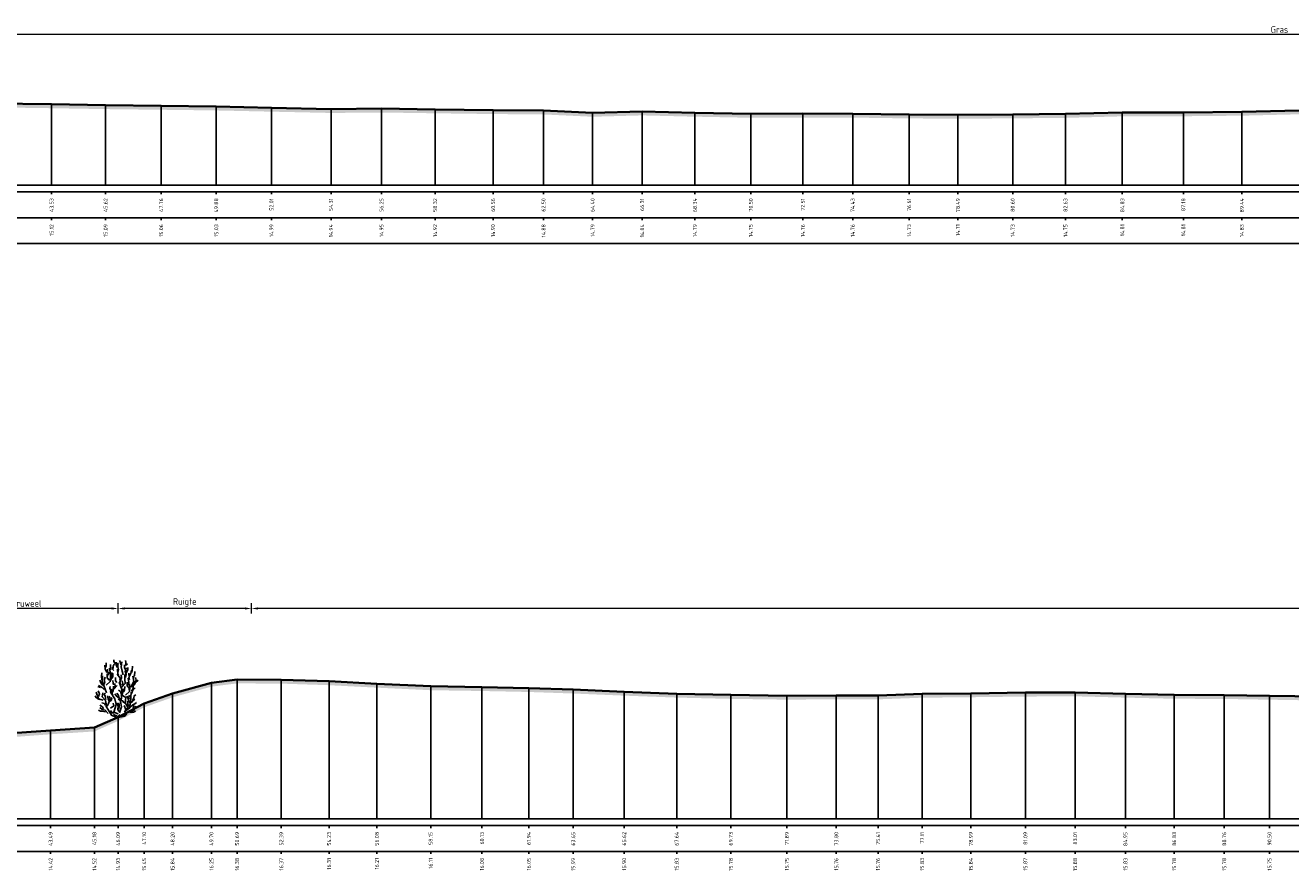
# Model space of a CAD drawing. Header units: metres. Extents: x 197883 to 206898, y 361907 to 364395.
# Tile 99 of 256: x 205826 to 205875, y 362822 to 362855. Entities that reach past the tile are written whole.
import ezdxf
from ezdxf.enums import TextEntityAlignment as Align

# ---------------------------------------------------------------- set-up
doc = ezdxf.new("R2010")
doc.units = ezdxf.units.M
doc.header["$PDMODE"] = 35
doc.header["$PDSIZE"] = 0.075
for name, color, linetype, lineweight in [('B-ME-GR-HEESTER-SD', 90, 'Continuous', 25), ('X-ME-AL-PROFIEL_HUIDIG MAAIVELD-GD', 252, 'Continuous', 0), ('X-XX-AL-DETAIL1-M', 7, 'Continuous', 18), ('X-XX-AL-DWARSPROFIEL_PROFIELLIJN MAAIVELD-GD', 8, 'Continuous', 35)]:
    doc.layers.add(name, color=color, linetype=linetype, lineweight=lineweight)
doc.layers.add('X-ME-AL-PROFIELRASTER-S', color=7, linetype='Continuous')
doc.styles.add('NLCS-ISO-ANNOTATIVE-T18', font='NLCS-ISO.ttf', dxfattribs={"height": 1.8})
doc.styles.add('NLCS-ISO-M100-T25', font='NLCS-ISO.ttf', dxfattribs={"height": 0.25})
doc.dimstyles.new('NLCS-M100-T25-PIJL_L2_H1', dxfattribs={"dimscale": 0.1, "dimtxt": 2.5, "dimasz": 2.5, "dimexe": 2, "dimexo": 2, "dimgap": 0.7, "dimtad": 1, "dimzin": 0, "dimdsep": 46, "dimtxsty": 'NLCS-ISO-M100-T25', "dimcen": 0, "dimdle": 2, "dimclrd": 256, "dimclre": 256, "dimclrt": 256, "dimadec": 1, "dimazin": 0, "dimtfac": 1, "dimtdec": 3, "dimtofl": 0, "dimtmove": 0, "dimatfit": 3, "dimfxl": 2, "dimfxlon": 1, "dimtfillclr": 256, "dimtolj": 1, "dimtzin": 0, "dimlwd": -1, "dimlwe": -1, "dimarcsym": 0})

# ---------------------------------------------------------------- blocks, each defined once
blk = doc.blocks.new('SAL-PROFIELRASTER_BALK_EIND1-D')
at = {"color": 0, "linetype": 'ByBlock', "lineweight": -2, "flags": 128}
for points in [[(0, 0), (1, 0)], [(0, -2.5), (1, -2.5)], [(0, -12.5), (1, -12.5)]]:
    blk.add_lwpolyline(points, dxfattribs=at)
blk = doc.blocks.new('SAL-PROFIELRASTER_BALK_EIND2-D')
at = {"color": 0, "linetype": 'ByBlock', "lineweight": -2}
blk.add_line((1, -12.5), (0, -12.5), dxfattribs=at)
blk = doc.blocks.new('SAL-PROFIELRASTER_BALK_DATA-D')
at = {"color": 0, "linetype": 'ByBlock', "lineweight": -2}
blk.add_lwpolyline([(0, -3.5), (0, -2.5)], dxfattribs=at)
at = {"color": 0, "linetype": 'ByBlock', "lineweight": -2, "style": 'NLCS-ISO-ANNOTATIVE-T18'}
blk.add_attdef('GETAL', text='', height=1.5, rotation=90, dxfattribs=at).set_placement((0.75, -5), align=Align.RIGHT)
blk = doc.blocks.new('SAL-PROFIELRASTER_AANHAAL-D')
at = {"color": 9, "linetype": 'ByBlock', "lineweight": -2, "flags": 128}
blk.add_lwpolyline([(0, 1), (0, 0)], dxfattribs=at)
blk = doc.blocks.new('*D29')
at = {"layer": 'Defpoints', "color": 0, "transparency": 16777216}
for p in [(205787.059, 362854.472), (205787.059, 362846.357), (205962.44, 362846.357)]:
    blk.add_point(p, dxfattribs=at)
at = {"layer": 'X-XX-AL-DETAIL1-M', "color": 253, "transparency": 16777216}
for p, q in [((205787.059, 362854.272), (205787.059, 362854.672)), ((205962.44, 362854.272), (205962.44, 362854.672)), ((205962.19, 362854.472), (205787.309, 362854.472))]:
    blk.add_line(p, q, dxfattribs=at)
for points in [[(205787.309, 362854.514), (205787.309, 362854.431), (205787.059, 362854.472)], [(205962.19, 362854.514), (205962.19, 362854.431), (205962.44, 362854.472)]]:
    blk.add_solid(points, dxfattribs=at)
at = {"layer": 'X-XX-AL-DETAIL1-M', "color": 253, "transparency": 16777216, "insert": (205874.75, 362854.667), "char_height": 0.25, "attachment_point": 5, "style": 'NLCS-ISO-M100-T25'}
blk.add_mtext('\\A1;Gras', dxfattribs=at)
blk = doc.blocks.new('*D33')
at = {"layer": 'Defpoints', "color": 0, "transparency": 16777216}
for p in [(205822.769, 362832.351), (205822.769, 362824.236), (205829.954, 362824.236)]:
    blk.add_point(p, dxfattribs=at)
at = {"layer": 'X-XX-AL-DETAIL1-M', "color": 253, "transparency": 16777216}
for p, q in [((205822.769, 362832.151), (205822.769, 362832.551)), ((205829.704, 362832.351), (205823.019, 362832.351)), ((205829.954, 362832.151), (205829.954, 362832.551))]:
    blk.add_line(p, q, dxfattribs=at)
for points in [[(205823.019, 362832.392), (205823.019, 362832.309), (205822.769, 362832.351)], [(205829.704, 362832.392), (205829.704, 362832.309), (205829.954, 362832.351)]]:
    blk.add_solid(points, dxfattribs=at)
at = {"layer": 'X-XX-AL-DETAIL1-M', "color": 253, "transparency": 16777216, "insert": (205826.361, 362832.546), "char_height": 0.25, "attachment_point": 5, "style": 'NLCS-ISO-M100-T25'}
blk.add_mtext('\\A1;Struweel', dxfattribs=at)
blk = doc.blocks.new('SGR-HEESTER_S01_E_ZIJ-D')
blk.add_line((-0.166, 0), (0.141, 0))
at = {"flags": 128}
for points in [[(-0.881, 3.429), (-1.01, 3.698), (-1.022, 3.992)], [(-0.975, 3.816), (-0.916, 3.956), (-0.916, 4.168)], [(-0.599, 3.64), (-0.599, 3.886), (-0.599, 4.039)], [(-0.387, 3.734), (-0.387, 3.91), (-0.305, 4.074)], [(-0.2, 4.074), (-0.317, 4.285), (-0.317, 4.402)], [(-0.035, 3.816), (-0.153, 3.992), (-0.153, 4.238)], [(-0.059, 4.003), (0, 4.086), (-0.047, 4.168)], [(-0.012, 3.476), (0.023, 3.663), (-0.023, 3.863), (-0.023, 3.98)], [(0.2, 4.015), (0.164, 4.261), (0.106, 4.367)], [(0.399, 3.241), (0.317, 3.534), (0.235, 3.863), (0.282, 4.25)], [(0.552, 3.487), (0.575, 3.628), (0.493, 3.781), (0.493, 4.015)], [(0.587, 4.062), (0.587, 4.226), (0.575, 4.355)], [(0.575, 3.968), (0.716, 4.097)], [(1.045, 3.44), (1.092, 3.593), (1.115, 3.91)], [(-1.256, 2.866), (-1.268, 3.112), (-1.256, 3.405)], [(-0.889, 1.874), (-1.064, 2.356), (-1.218, 2.75), (-1.196, 3.166)], [(-1.092, 2.514), (-1.033, 2.666), (-1.08, 2.854), (-1.01, 3.065)], [(-0.933, 2.465), (-0.604, 2.728), (-0.582, 3.231), (-0.56, 3.45)], [(-0.693, 2.83), (-0.845, 3.03), (-0.845, 3.323)], [(-0.822, 3.147), (-0.775, 3.358), (-0.822, 3.558), (-0.822, 3.687)], [(-0.787, 3.241), (-0.611, 3.487), (-0.658, 3.769)], [(-0.599, 2.819), (-0.47, 3.088), (-0.481, 3.241), (-0.399, 3.405)], [(-0.493, 2.983), (-0.399, 3.1), (-0.399, 3.323)], [(-0.329, 3.581), (-0.434, 3.687), (-0.423, 3.839)], [(-0.094, 2.666), (-0.2, 2.783), (-0.211, 3.041)], [(0.141, 2.854), (0.153, 3.006), (-0.082, 3.3)], [(0.035, 3.217), (-0.023, 3.335), (-0.047, 3.64), (-0.059, 3.687)], [(0.2, 2.431), (0.129, 2.69), (0.27, 3.03), (0.235, 3.264)], [(0.294, 2.312), (0.557, 2.597), (0.513, 2.925), (0.513, 3.275)], [(0.564, 3.053), (0.622, 3.241), (0.575, 3.44), (0.634, 3.781)], [(0.634, 3.393), (0.751, 3.628), (0.74, 3.816)], [(0.751, 2.431), (0.834, 2.654), (0.787, 3.006)], [(0.834, 3.194), (0.822, 3.393)], [(0.869, 2.877), (0.834, 3.041), (0.986, 3.346), (1.022, 3.616)], [(0.995, 2.312), (1.214, 2.728), (1.126, 3.144)], [(1.198, 2.912), (1.198, 3.112), (1.268, 3.182), (1.28, 3.511)], [(1.292, 2.619), (1.397, 2.83), (1.339, 3.041)], [(-1.362, 2.279), (-1.573, 2.361)], [(-1.515, 1.587), (-1.444, 1.775), (-1.55, 2.021)], [(-1.08, 2.115), (-1.233, 2.267), (-1.503, 2.443)], [(-1.174, 2.443), (-1.327, 2.643), (-1.397, 2.854)], [(-0.564, 2.044), (-0.634, 2.22), (-0.611, 2.361)], [(0.009, 0.233), (-0.319, 0.386), (-0.144, 0.955), (-0.254, 1.415), (-0.582, 1.918), (-0.495, 2.159)], [(-0.399, 1.716), (-0.481, 1.81), (-0.387, 2.044), (-0.352, 2.373)], [(-0.352, 2.478), (-0.387, 2.619), (-0.399, 2.807)], [(-0.341, 2.138), (-0.223, 2.361), (-0.258, 2.572)], [(-0.294, 2.185), (-0.07, 2.42)], [(0.235, 1.763), (0.188, 1.962), (0.035, 2.068)], [(0.097, 0.321), (0.272, 0.78), (0.184, 1.196), (0.272, 1.459), (0.294, 2.115), (0.075, 2.684)], [(0.305, 2.42), (0.364, 2.584), (0.317, 2.783)], [(0.305, 1.728), (0.364, 1.904), (0.411, 2.162)], [(0.411, 1.939), (0.505, 2.068), (0.528, 2.349)], [(0.579, 1.677), (0.885, 1.962), (0.907, 2.29), (0.885, 2.553)], [(0.869, 2.021), (0.834, 2.267), (0.693, 2.385), (0.693, 2.69)], [(1.022, 1.81), (1.139, 2.08), (1.327, 2.244)], [(1.045, 1.997), (1.151, 2.197), (1.162, 2.572)], [(1.057, 2.361), (1.233, 2.478), (1.339, 2.654), (1.538, 2.854)], [(-1.432, 1.34), (-1.597, 1.423), (-1.714, 1.528), (-1.761, 1.634)], [(-1.152, 1.305), (-1.524, 1.415), (-1.7, 1.918)], [(-0.963, 0.918), (-1.057, 1.047), (-1.256, 1.094)], [(-0.166, 0), (-0.517, 0.145), (-0.67, 0.408), (-0.933, 0.802), (-0.933, 1.021), (-0.977, 1.284), (-1.24, 1.568), (-1.174, 1.874)], [(-0.939, 1.352), (-0.975, 1.458), (-1.01, 1.645), (-1.069, 1.739), (-0.986, 1.833)], [(-0.845, 0.824), (-0.736, 1.043), (-0.604, 1.437), (-0.692, 1.612)], [(-0.693, 1.235), (-0.763, 1.399), (-0.822, 1.622)], [(-0.622, 1.2), (-0.493, 1.364), (-0.528, 1.516)], [(-0.582, 0.671), (-0.341, 0.868), (-0.385, 1.065)], [(0.012, 1.481), (-0.106, 1.575), (-0.164, 1.692), (-0.258, 1.798)], [(0.059, 0.437), (-0.012, 0.578), (0, 0.848), (-0.117, 1.094)], [(0.27, 1.317), (0.07, 1.446), (0.012, 1.704), (-0.094, 1.833)], [(0.528, 1.035), (0.446, 1.129), (0.352, 1.258), (0.153, 1.282), (0.012, 1.411)], [(0.023, 0.601), (0.082, 0.777), (0.082, 0.942), (0.023, 1.106)], [(0.119, 0.102), (0.491, 0.167), (0.579, 0.474), (0.885, 0.671), (0.951, 1.13), (1.017, 1.918)], [(0.688, 0.802), (0.557, 1.108), (0.601, 1.502), (0.206, 1.743)], [(0.622, 0.59), (0.763, 0.73), (0.763, 0.977), (0.716, 1.223)], [(0.916, 1.082), (0.798, 1.258), (0.775, 1.434), (0.681, 1.61)], [(0.845, 1.376), (0.822, 1.54), (0.869, 1.681)], [(0.998, 1.082), (1.139, 1.247), (1.292, 1.387)], [(1.115, 1.282), (1.209, 1.47), (1.245, 1.645), (1.374, 1.704)], [(1.139, 0.942), (1.28, 1.012), (1.432, 1.118)], [(-0.975, 0.402), (-1.221, 0.449), (-1.362, 0.449), (-1.503, 0.519)], [(-0.758, 0.277), (-0.999, 0.518), (-1.24, 0.583), (-1.415, 0.736)], [(-1.127, 0.637), (-1.198, 0.777), (-1.397, 0.918)], [(-0.305, 0.32), (-0.47, 0.32), (-0.599, 0.508)], [(-0.141, 0.085), (-0.305, 0.167), (-0.352, 0.214)], [(0, 0), (-0.141, 0.144)], [(-0.023, 0), (0.141, 0.203)], [(0.141, 0), (0.528, 0.062), (0.669, 0.214)], [(0.493, 0.367), (0.599, 0.59), (0.47, 0.883)], [(0.622, 0.299), (0.951, 0.43), (1.28, 0.583)], [(0.798, 0.801), (0.845, 0.953)], [(0.928, 0.754), (1.104, 0.918), (1.198, 0.918)], [(0.939, 0.367), (1.198, 0.379), (1.35, 0.461)], [(1.01, 0.508), (1.198, 0.625), (1.151, 0.719), (1.233, 0.895)], [(1.268, 0.637), (1.397, 0.836)]]:
    blk.add_lwpolyline(points, dxfattribs=at)
blk = doc.blocks.new('*D34')
at = {"layer": 'Defpoints', "color": 0, "transparency": 16777216}
for p in [(205835.099, 362832.351), (205835.099, 362824.236), (206040.29, 362824.236)]:
    blk.add_point(p, dxfattribs=at)
at = {"layer": 'X-XX-AL-DETAIL1-M', "color": 253, "transparency": 16777216}
for p, q in [((205835.099, 362832.151), (205835.099, 362832.551)), ((206040.04, 362832.351), (205835.349, 362832.351)), ((206040.29, 362832.151), (206040.29, 362832.551))]:
    blk.add_line(p, q, dxfattribs=at)
for points in [[(205835.349, 362832.392), (205835.349, 362832.309), (205835.099, 362832.351)], [(206040.04, 362832.392), (206040.04, 362832.309), (206040.29, 362832.351)]]:
    blk.add_solid(points, dxfattribs=at)
at = {"layer": 'X-XX-AL-DETAIL1-M', "color": 253, "transparency": 16777216, "insert": (205937.694, 362832.546), "char_height": 0.25, "attachment_point": 5, "style": 'NLCS-ISO-M100-T25'}
blk.add_mtext('\\A1;Gras', dxfattribs=at)
blk = doc.blocks.new('*D46')
at = {"layer": 'Defpoints', "color": 0, "transparency": 16777216}
for p in [(205829.954, 362832.351), (205829.954, 362824.236), (205835.099, 362824.236)]:
    blk.add_point(p, dxfattribs=at)
at = {"layer": 'X-XX-AL-DETAIL1-M', "color": 253, "transparency": 16777216}
for p, q in [((205829.954, 362832.151), (205829.954, 362832.551)), ((205834.849, 362832.351), (205830.204, 362832.351)), ((205835.099, 362832.151), (205835.099, 362832.551))]:
    blk.add_line(p, q, dxfattribs=at)
for points in [[(205830.204, 362832.392), (205830.204, 362832.309), (205829.954, 362832.351)], [(205834.849, 362832.392), (205834.849, 362832.309), (205835.099, 362832.351)]]:
    blk.add_solid(points, dxfattribs=at)
at = {"layer": 'X-XX-AL-DETAIL1-M', "color": 253, "transparency": 16777216, "insert": (205832.526, 362832.583), "char_height": 0.25, "attachment_point": 5, "style": 'NLCS-ISO-M100-T25'}
blk.add_mtext('\\A1;Ruigte', dxfattribs=at)

msp = doc.modelspace()

# ---------------------------------------------------------------- hatches: boundary and pattern name
at = {"layer": 'X-ME-AL-PROFIEL_HUIDIG MAAIVELD-GD'}
h = msp.add_hatch(dxfattribs=at)
h.set_pattern_fill('AGR-MAAIVELD', color=256, scale=0.05, pattern_type=2)
h.set_pattern_definition([(45, (-18.044, -690.46336), (-0.25000007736, 0.25000007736), []), (45, (-18.0797, -690.42765), (0, 0.50000015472), [0.3535535, -0.3535535]), (45, (-18.11543, -690.39193), (0, 0.50000015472), [0.3535535, -0.3535535]), (45, (-18.15164, -690.35572), (0, 0.50000015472), [0.3535535, -0.3535535]), (45, (-18.18686, -690.3205), (0, 0.50000015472), [0.3535535, -0.3535535]), (45, (-18.22257, -690.2848), (0, 0.50000015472), [0.3535535, -0.3535535]), (45, (-18.2583, -690.24908), (0, 0.50000015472), [0.3535535, -0.3535535]), (315, (-18.044, -690.46336), (0.25000007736, 0.25000007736), []), (315, (-18.0083, -690.42765), (0.50000015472, -1e-16), [0.3535535, -0.3535535]), (315, (-17.97257, -690.39193), (0.50000015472, -1e-16), [0.3535535, -0.3535535]), (315, (-17.93636, -690.35572), (0.50000015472, -1e-16), [0.3535535, -0.3535535]), (315, (-17.90114, -690.3205), (0.50000015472, -1e-16), [0.3535535, -0.3535535]), (315, (-17.86543, -690.2848), (0.50000015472, -1e-16), [0.3535535, -0.3535535]), (315, (-17.8297, -690.24908), (0.50000015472, -1e-16), [0.3535535, -0.3535535])])
h.paths.add_polyline_path([(205965.784, 362851.928), (205963.249, 362851.977), (205962.44, 362852.092), (205961.267, 362852.085), (205959.509, 362851.988), (205957.219, 362851.936), (205954.964, 362851.907), (205952.387, 362851.859), (205949.905, 362851.748), (205947.204, 362851.693), (205944.991, 362851.601), (205942.618, 362851.491), (205940.697, 362851.393), (205939.224, 362851.291), (205937.25, 362851.204), (205935.629, 362851.196), (205933.603, 362851.261), (205931.727, 362851.388), (205930.417, 362851.416), (205928.071, 362851.523), (205925.69, 362851.629), (205922.032, 362851.629), (205919.596, 362851.675), (205917.21, 362851.671), (205914.649, 362851.69), (205912.4, 362851.695), (205910.133, 362851.71), (205907.913, 362851.789), (205905.51, 362851.789), (205902.934, 362851.904), (205900.547, 362851.963), (205898.154, 362852.039), (205896.287, 362852.106), (205894.081, 362852.173), (205891.964, 362852.218), (205889.499, 362852.272), (205887.53, 362852.245), (205885.149, 362852.144), (205883.011, 362852.003), (205880.369, 362851.785), (205877.949, 362851.658), (205875.513, 362851.552), (205873.299, 362851.498), (205871.042, 362851.476), (205868.688, 362851.472), (205866.494, 362851.414), (205864.461, 362851.395), (205862.348, 362851.38), (205860.466, 362851.393), (205858.289, 362851.424), (205856.367, 362851.428), (205854.359, 362851.418), (205852.204, 362851.459), (205850.166, 362851.509), (205848.258, 362851.457), (205846.364, 362851.545), (205844.416, 362851.561), (205842.182, 362851.59), (205840.113, 362851.62), (205838.166, 362851.603), (205835.868, 362851.653), (205833.74, 362851.7), (205831.616, 362851.726), (205829.474, 362851.751), (205827.391, 362851.786), (205825.152, 362851.818), (205823.102, 362851.843), (205821.377, 362851.924), (205819.609, 362851.842), (205817.392, 362851.831), (205815.494, 362851.804), (205813.407, 362851.787), (205811.319, 362851.771), (205809.074, 362851.802), (205807.07, 362851.842), (205805.031, 362851.915), (205803.117, 362852.021), (205800.697, 362852.186), (205798.588, 362852.417), (205796.323, 362852.558), (205793.939, 362852.627), (205791.681, 362852.61), (205789.629, 362852.621), (205787.728, 362852.638), (205786.812, 362852.538), (205785.182, 362852.056), (205783.859, 362851.542), (205783.859, 362851.392), (205785.182, 362851.906), (205786.812, 362852.388), (205787.728, 362852.488), (205789.629, 362852.471), (205791.681, 362852.46), (205793.939, 362852.477), (205796.323, 362852.408), (205798.588, 362852.267), (205800.697, 362852.036), (205803.117, 362851.871), (205805.031, 362851.765), (205807.07, 362851.692), (205809.074, 362851.652), (205811.319, 362851.621), (205813.407, 362851.637), (205815.494, 362851.654), (205817.392, 362851.681), (205819.609, 362851.692), (205821.377, 362851.774), (205823.102, 362851.693), (205825.152, 362851.668), (205827.391, 362851.636), (205829.474, 362851.601), (205831.616, 362851.576), (205833.74, 362851.55), (205835.868, 362851.503), (205838.166, 362851.453), (205840.113, 362851.47), (205842.182, 362851.44), (205844.416, 362851.411), (205846.364, 362851.395), (205848.258, 362851.307), (205850.166, 362851.359), (205852.204, 362851.309), (205854.359, 362851.268), (205856.367, 362851.278), (205858.289, 362851.274), (205860.466, 362851.243), (205862.348, 362851.23), (205864.461, 362851.245), (205866.494, 362851.264), (205868.688, 362851.322), (205871.042, 362851.326), (205873.299, 362851.348), (205875.513, 362851.402), (205877.949, 362851.508), (205880.369, 362851.635), (205883.011, 362851.853), (205885.149, 362851.994), (205887.53, 362852.095), (205889.499, 362852.122), (205891.964, 362852.068), (205894.081, 362852.023), (205896.287, 362851.956), (205898.154, 362851.889), (205900.547, 362851.813), (205902.934, 362851.754), (205905.51, 362851.639), (205907.913, 362851.639), (205910.133, 362851.56), (205912.4, 362851.545), (205914.649, 362851.54), (205917.21, 362851.521), (205919.596, 362851.525), (205922.032, 362851.479), (205925.69, 362851.479), (205928.071, 362851.373), (205930.417, 362851.266), (205931.727, 362851.238), (205933.603, 362851.111), (205935.629, 362851.046), (205937.25, 362851.054), (205939.224, 362851.141), (205940.697, 362851.243), (205942.618, 362851.341), (205944.991, 362851.451), (205947.204, 362851.543), (205949.905, 362851.598), (205952.387, 362851.709), (205954.964, 362851.757), (205957.219, 362851.786), (205959.509, 362851.838), (205961.267, 362851.935), (205962.44, 362851.942), (205963.249, 362851.827), (205965.784, 362851.778)])
h = msp.add_hatch(dxfattribs=at)
h.set_pattern_fill('AGR-MAAIVELD', color=256, scale=0.05, pattern_type=2)
h.set_pattern_definition([(45, (-18.044, -677.39407), (-0.25000007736, 0.25000007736), []), (45, (-18.0797, -677.35836), (0, 0.50000015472), [0.3535535, -0.3535535]), (45, (-18.11543, -677.32264), (0, 0.50000015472), [0.3535535, -0.3535535]), (45, (-18.15164, -677.28643), (0, 0.50000015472), [0.3535535, -0.3535535]), (45, (-18.18686, -677.2512), (0, 0.50000015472), [0.3535535, -0.3535535]), (45, (-18.22257, -677.2155), (0, 0.50000015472), [0.3535535, -0.3535535]), (45, (-18.2583, -677.1798), (0, 0.50000015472), [0.3535535, -0.3535535]), (315, (-18.044, -677.39407), (0.25000007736, 0.25000007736), []), (315, (-18.0083, -677.35836), (0.50000015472, -1e-16), [0.3535535, -0.3535535]), (315, (-17.97257, -677.32264), (0.50000015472, -1e-16), [0.3535535, -0.3535535]), (315, (-17.93636, -677.28643), (0.50000015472, -1e-16), [0.3535535, -0.3535535]), (315, (-17.90114, -677.2512), (0.50000015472, -1e-16), [0.3535535, -0.3535535]), (315, (-17.86543, -677.2155), (0.50000015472, -1e-16), [0.3535535, -0.3535535]), (315, (-17.8297, -677.1798), (0.50000015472, -1e-16), [0.3535535, -0.3535535])])
h.paths.add_polyline_path([(206040.922, 362829.149), (206040.922, 362828.999), (206040.29, 362829.019), (206039.434, 362828.956), (206036.984, 362828.891), (206034.483, 362828.933), (206031.974, 362828.94), (206029.75, 362828.953), (206027.797, 362828.941), (206025.385, 362828.956), (206022.882, 362828.935), (206020.63, 362828.934), (206018.4, 362828.867), (206016.144, 362828.795), (206013.871, 362828.66), (206011.878, 362828.576), (206009.697, 362828.544), (206007.742, 362828.564), (206005.542, 362828.605), (206003.474, 362828.542), (206001.389, 362828.486), (205999.113, 362828.384), (205996.659, 362828.313), (205994.307, 362828.19), (205992.266, 362828.154), (205990.176, 362828.126), (205987.939, 362828.109), (205985.877, 362828.139), (205983.763, 362828.078), (205981.763, 362828.105), (205979.701, 362828.02), (205977.448, 362828.04), (205975.444, 362828.048), (205973.472, 362828.029), (205971.544, 362828.042), (205969.716, 362828.069), (205967.667, 362828.168), (205965.623, 362828.234), (205963.521, 362828.233), (205961.651, 362828.215), (205959.553, 362828.184), (205957.82, 362828.186), (205955.567, 362828.195), (205953.473, 362828.299), (205951.484, 362828.422), (205949.464, 362828.548), (205947.487, 362828.662), (205945.407, 362828.792), (205943.244, 362828.855), (205941.407, 362828.896), (205939.416, 362828.876), (205937.238, 362828.899), (205935.246, 362828.875), (205933.269, 362828.89), (205931.183, 362828.904), (205929.19, 362828.95), (205927.334, 362828.969), (205925.221, 362829.011), (205923.26, 362829.041), (205921.366, 362829.099), (205919.439, 362829.118), (205917.4, 362829.133), (205915.328, 362829.054), (205913.49, 362828.856), (205911.67, 362828.609), (205909.802, 362828.343), (205907.976, 362828.149), (205905.957, 362828.072), (205903.966, 362828.038), (205902.133, 362828.008), (205900.146, 362828.056), (205898.192, 362828.116), (205896.225, 362828.148), (205894.194, 362828.208), (205892.083, 362828.29), (205890.178, 362828.355), (205888.118, 362828.47), (205886.031, 362828.548), (205883.951, 362828.6), (205881.995, 362828.656), (205880.078, 362828.724), (205878.219, 362828.756), (205876.314, 362828.801), (205874.364, 362828.834), (205872.62, 362828.863), (205870.69, 362828.87), (205868.807, 362828.914), (205866.868, 362828.964), (205864.949, 362828.955), (205862.846, 362828.929), (205860.967, 362828.911), (205859.266, 362828.847), (205857.656, 362828.85), (205855.75, 362828.836), (205853.59, 362828.866), (205851.501, 362828.915), (205849.476, 362828.99), (205847.51, 362829.072), (205845.796, 362829.131), (205843.989, 362829.169), (205842.011, 362829.199), (205839.936, 362829.298), (205838.093, 362829.392), (205836.25, 362829.453), (205834.544, 362829.462), (205833.554, 362829.337), (205832.055, 362828.926), (205830.961, 362828.54), (205829.954, 362828.016), (205829.04, 362827.61), (205827.353, 362827.501), (205825.489, 362827.363), (205824.557, 362827.139), (205822.769, 362826.82), (205821.6, 362826.92), (205820.075, 362826.851), (205818.656, 362826.818), (205817.321, 362826.813), (205816.051, 362827.296), (205814.377, 362827.45), (205812.952, 362827.478), (205811.783, 362827.508), (205810.347, 362827.879), (205809.236, 362828.38), (205808.261, 362828.949), (205806.796, 362829.333), (205804.768, 362829.332), (205802.865, 362829.303), (205800.317, 362829.281), (205797.51, 362829.272), (205794.666, 362829.265), (205791.843, 362829.277), (205789.176, 362829.294), (205786.385, 362829.262), (205783.859, 362829.272), (205783.859, 362829.422), (205786.385, 362829.412), (205789.176, 362829.444), (205791.843, 362829.427), (205794.666, 362829.415), (205797.51, 362829.422), (205800.317, 362829.431), (205802.865, 362829.453), (205804.768, 362829.482), (205806.796, 362829.483), (205808.261, 362829.099), (205809.236, 362828.53), (205810.347, 362828.029), (205811.783, 362827.658), (205812.952, 362827.628), (205814.377, 362827.6), (205816.051, 362827.446), (205817.321, 362826.963), (205818.656, 362826.968), (205820.075, 362827.001), (205821.6, 362827.07), (205822.769, 362826.97), (205824.557, 362827.289), (205825.489, 362827.513), (205827.353, 362827.651), (205829.04, 362827.76), (205829.954, 362828.166), (205830.961, 362828.69), (205832.055, 362829.076), (205833.554, 362829.487), (205834.544, 362829.612), (205836.25, 362829.603), (205838.093, 362829.542), (205839.936, 362829.448), (205842.011, 362829.349), (205843.989, 362829.319), (205845.796, 362829.281), (205847.51, 362829.222), (205849.476, 362829.14), (205851.501, 362829.065), (205853.59, 362829.016), (205855.75, 362828.986), (205857.656, 362829), (205859.266, 362828.997), (205860.967, 362829.061), (205862.846, 362829.079), (205864.949, 362829.105), (205866.868, 362829.114), (205868.807, 362829.064), (205870.69, 362829.02), (205872.62, 362829.013), (205874.364, 362828.984), (205876.314, 362828.951), (205878.219, 362828.906), (205880.078, 362828.874), (205881.995, 362828.806), (205883.951, 362828.75), (205886.031, 362828.698), (205888.118, 362828.62), (205890.178, 362828.505), (205892.083, 362828.44), (205894.194, 362828.358), (205896.225, 362828.298), (205898.192, 362828.266), (205900.146, 362828.206), (205902.133, 362828.158), (205903.966, 362828.188), (205905.957, 362828.222), (205907.976, 362828.299), (205909.802, 362828.493), (205911.67, 362828.759), (205913.49, 362829.006), (205915.328, 362829.204), (205917.4, 362829.283), (205919.439, 362829.268), (205921.366, 362829.249), (205923.26, 362829.191), (205925.221, 362829.161), (205927.334, 362829.119), (205929.19, 362829.1), (205931.183, 362829.054), (205933.269, 362829.04), (205935.246, 362829.025), (205937.238, 362829.049), (205939.416, 362829.026), (205941.407, 362829.046), (205943.244, 362829.005), (205945.407, 362828.942), (205947.487, 362828.812), (205949.464, 362828.698), (205951.484, 362828.572), (205953.473, 362828.449), (205955.567, 362828.345), (205957.82, 362828.336), (205959.553, 362828.334), (205961.651, 362828.365), (205963.521, 362828.383), (205965.623, 362828.384), (205967.667, 362828.318), (205969.716, 362828.219), (205971.544, 362828.192), (205973.472, 362828.179), (205975.444, 362828.198), (205977.448, 362828.19), (205979.701, 362828.17), (205981.763, 362828.255), (205983.763, 362828.228), (205985.877, 362828.289), (205987.939, 362828.259), (205990.176, 362828.276), (205992.266, 362828.304), (205994.307, 362828.34), (205996.659, 362828.463), (205999.113, 362828.534), (206001.389, 362828.636), (206003.474, 362828.692), (206005.542, 362828.755), (206007.742, 362828.714), (206009.697, 362828.694), (206011.878, 362828.726), (206013.871, 362828.81), (206016.144, 362828.945), (206018.4, 362829.017), (206020.63, 362829.084), (206022.882, 362829.085), (206025.385, 362829.106), (206027.797, 362829.091), (206029.75, 362829.103), (206031.974, 362829.09), (206034.483, 362829.083), (206036.984, 362829.041), (206039.434, 362829.106), (206040.29, 362829.169)])

# ---------------------------------------------------------------- linework, layer by layer
at = {"layer": 'X-XX-AL-DWARSPROFIEL_PROFIELLIJN MAAIVELD-GD'}
for points in [[(205825.152, 362851.818), (205827.391, 362851.786), (205829.474, 362851.751), (205831.616, 362851.726), (205833.74, 362851.7), (205835.868, 362851.653), (205838.166, 362851.603), (205840.113, 362851.62), (205842.182, 362851.59), (205844.416, 362851.561), (205846.364, 362851.545), (205848.258, 362851.457), (205850.166, 362851.509), (205852.204, 362851.459), (205854.359, 362851.418), (205856.367, 362851.428), (205858.289, 362851.424), (205860.466, 362851.393), (205862.348, 362851.38), (205864.461, 362851.395), (205866.494, 362851.414), (205868.688, 362851.472), (205871.042, 362851.476), (205873.299, 362851.498), (205875.513, 362851.552)], [(205825.489, 362827.513), (205827.353, 362827.651), (205829.04, 362827.76), (205829.954, 362828.166), (205830.961, 362828.69), (205832.055, 362829.076), (205833.554, 362829.487), (205834.544, 362829.612), (205836.25, 362829.603), (205838.093, 362829.542), (205839.936, 362829.448), (205842.011, 362829.349), (205843.989, 362829.319), (205845.796, 362829.281), (205847.51, 362829.222), (205849.476, 362829.14), (205851.501, 362829.065), (205853.59, 362829.016), (205855.75, 362828.986), (205857.656, 362829), (205859.266, 362828.997), (205860.967, 362829.061), (205862.846, 362829.079), (205864.949, 362829.105), (205866.868, 362829.114), (205868.807, 362829.064), (205870.69, 362829.02), (205872.62, 362829.013), (205874.364, 362828.984), (205876.314, 362828.951)]]:
    msp.add_lwpolyline(points, dxfattribs=at)

# ---------------------------------------------------------------- block references
at = {"layer": 'B-ME-GR-HEESTER-SD', "xscale": 0.5, "yscale": 0.5, "zscale": 0.5}
msp.add_blockref('SGR-HEESTER_S01_E_ZIJ-D', (205829.954, 362828.166), dxfattribs=at)
at = {"layer": 'X-ME-AL-PROFIELRASTER-S'}
for p, yscale in [((205827.391, 362848.666), 3.119999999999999), ((205829.474, 362848.666), 3.085000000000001), ((205831.616, 362848.666), 3.06), ((205833.74, 362848.666), 3.034000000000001), ((205835.868, 362848.666), 2.987), ((205838.166, 362848.666), 2.936999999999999), ((205840.113, 362848.666), 2.954000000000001), ((205842.182, 362848.666), 2.923999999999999), ((205844.416, 362848.666), 2.895), ((205846.364, 362848.666), 2.879), ((205848.258, 362848.666), 2.791), ((205850.166, 362848.666), 2.843), ((205852.204, 362848.666), 2.792999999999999), ((205854.359, 362848.666), 2.752000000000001), ((205856.367, 362848.666), 2.762), ((205858.289, 362848.666), 2.757999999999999), ((205860.466, 362848.666), 2.727), ((205862.348, 362848.666), 2.714), ((205864.461, 362848.666), 2.728999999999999), ((205866.494, 362848.666), 2.747999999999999), ((205868.688, 362848.666), 2.805999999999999), ((205871.042, 362848.666), 2.81), ((205873.299, 362848.666), 2.832000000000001), ((205833.554, 362824.236), 5.251000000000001), ((205834.544, 362824.236), 5.376000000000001), ((205836.25, 362824.236), 5.367000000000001), ((205838.093, 362824.236), 5.306000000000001), ((205839.936, 362824.236), 5.212), ((205842.011, 362824.236), 5.113), ((205843.989, 362824.236), 5.082999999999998), ((205845.796, 362824.236), 5.045000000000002), ((205847.51, 362824.236), 4.986000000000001), ((205832.055, 362824.236), 4.84), ((205849.476, 362824.236), 4.904), ((205851.501, 362824.236), 4.829000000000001), ((205853.59, 362824.236), 4.779999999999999), ((205855.75, 362824.236), 4.75), ((205857.656, 362824.236), 4.763999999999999), ((205859.266, 362824.236), 4.760999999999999), ((205860.967, 362824.236), 4.824999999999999), ((205862.846, 362824.236), 4.843), ((205864.949, 362824.236), 4.869), ((205866.868, 362824.236), 4.878), ((205868.807, 362824.236), 4.827999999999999), ((205870.69, 362824.236), 4.784000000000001), ((205872.62, 362824.236), 4.776999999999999), ((205874.364, 362824.236), 4.747999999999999), ((205830.961, 362824.236), 4.454000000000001), ((205829.04, 362824.236), 3.523999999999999), ((205829.954, 362824.236), 3.93), ((205827.353, 362824.236), 3.414999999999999)]:
    msp.add_blockref('SAL-PROFIELRASTER_AANHAAL-D', p, dxfattribs=dict(at, yscale=yscale))
at = {"layer": 'X-ME-AL-PROFIELRASTER-S', "yscale": 0.1}
for name, p, xscale, zscale in [('SAL-PROFIELRASTER_BALK_EIND1-D', (205783.859, 362848.666), 182.5505301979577, 182.5505301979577), ('SAL-PROFIELRASTER_BALK_EIND2-D', (205783.859, 362847.666), 182.5505301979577, 182.5505301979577), ('SAL-PROFIELRASTER_BALK_EIND1-D', (205783.859, 362824.236), 257.6883281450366, 257.6883281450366)]:
    msp.add_blockref(name, p, dxfattribs=dict(at, xscale=xscale, zscale=zscale))
at = {"layer": 'X-ME-AL-PROFIELRASTER-S', "xscale": 0.1, "yscale": 0.1, "zscale": 0.1}
for p, values in [((205827.391, 362848.666), {'GETAL': '43.53'}), ((205829.474, 362848.666), {'GETAL': '45.62'}), ((205831.616, 362848.666), {'GETAL': '47.76'}), ((205833.74, 362848.666), {'GETAL': '49.88'}), ((205835.868, 362848.666), {'GETAL': '52.01'}), ((205838.166, 362848.666), {'GETAL': '54.31'}), ((205840.113, 362848.666), {'GETAL': '56.25'}), ((205842.182, 362848.666), {'GETAL': '58.32'}), ((205844.416, 362848.666), {'GETAL': '60.56'}), ((205846.364, 362848.666), {'GETAL': '62.50'}), ((205848.258, 362848.666), {'GETAL': '64.40'}), ((205850.166, 362848.666), {'GETAL': '66.31'}), ((205852.204, 362848.666), {'GETAL': '68.34'}), ((205854.359, 362848.666), {'GETAL': '70.50'}), ((205856.367, 362848.666), {'GETAL': '72.51'}), ((205858.289, 362848.666), {'GETAL': '74.43'}), ((205860.466, 362848.666), {'GETAL': '76.61'}), ((205862.348, 362848.666), {'GETAL': '78.49'}), ((205864.461, 362848.666), {'GETAL': '80.60'}), ((205866.494, 362848.666), {'GETAL': '82.63'}), ((205868.688, 362848.666), {'GETAL': '84.83'}), ((205871.042, 362848.666), {'GETAL': '87.18'}), ((205873.299, 362848.666), {'GETAL': '89.44'}), ((205827.391, 362847.666), {'GETAL': '15.12'}), ((205829.474, 362847.666), {'GETAL': '15.09'}), ((205831.616, 362847.666), {'GETAL': '15.06'}), ((205833.74, 362847.666), {'GETAL': '15.03'}), ((205835.868, 362847.666), {'GETAL': '14.99'}), ((205838.166, 362847.666), {'GETAL': '14.94'}), ((205840.113, 362847.666), {'GETAL': '14.95'}), ((205842.182, 362847.666), {'GETAL': '14.92'}), ((205844.416, 362847.666), {'GETAL': '14.90'}), ((205846.364, 362847.666), {'GETAL': '14.88'}), ((205848.258, 362847.666), {'GETAL': '14.79'}), ((205850.166, 362847.666), {'GETAL': '14.84'}), ((205852.204, 362847.666), {'GETAL': '14.79'}), ((205854.359, 362847.666), {'GETAL': '14.75'}), ((205856.367, 362847.666), {'GETAL': '14.76'}), ((205858.289, 362847.666), {'GETAL': '14.76'}), ((205860.466, 362847.666), {'GETAL': '14.73'}), ((205862.348, 362847.666), {'GETAL': '14.71'}), ((205864.461, 362847.666), {'GETAL': '14.73'}), ((205866.494, 362847.666), {'GETAL': '14.75'}), ((205868.688, 362847.666), {'GETAL': '14.81'}), ((205871.042, 362847.666), {'GETAL': '14.81'}), ((205873.299, 362847.666), {'GETAL': '14.83'}), ((205827.353, 362824.236), {'GETAL': '43.49'}), ((205829.04, 362824.236), {'GETAL': '45.18'}), ((205829.954, 362824.236), {'GETAL': '46.09'}), ((205830.961, 362824.236), {'GETAL': '47.10'}), ((205832.055, 362824.236), {'GETAL': '48.20'}), ((205833.554, 362824.236), {'GETAL': '49.70'}), ((205834.544, 362824.236), {'GETAL': '50.69'}), ((205836.25, 362824.236), {'GETAL': '52.39'}), ((205838.093, 362824.236), {'GETAL': '54.23'}), ((205839.936, 362824.236), {'GETAL': '56.08'}), ((205842.011, 362824.236), {'GETAL': '58.15'}), ((205843.989, 362824.236), {'GETAL': '60.13'}), ((205845.796, 362824.236), {'GETAL': '61.94'}), ((205847.51, 362824.236), {'GETAL': '63.65'}), ((205849.476, 362824.236), {'GETAL': '65.62'}), ((205851.501, 362824.236), {'GETAL': '67.64'}), ((205853.59, 362824.236), {'GETAL': '69.73'}), ((205855.75, 362824.236), {'GETAL': '71.89'}), ((205857.656, 362824.236), {'GETAL': '73.80'}), ((205859.266, 362824.236), {'GETAL': '75.41'}), ((205860.967, 362824.236), {'GETAL': '77.11'}), ((205862.846, 362824.236), {'GETAL': '78.99'}), ((205864.949, 362824.236), {'GETAL': '81.09'}), ((205866.868, 362824.236), {'GETAL': '83.01'}), ((205868.807, 362824.236), {'GETAL': '84.95'}), ((205870.69, 362824.236), {'GETAL': '86.83'}), ((205872.62, 362824.236), {'GETAL': '88.76'}), ((205874.364, 362824.236), {'GETAL': '90.50'}), ((205827.353, 362823.236), {'GETAL': '14.42'}), ((205829.04, 362823.236), {'GETAL': '14.52'}), ((205829.954, 362823.236), {'GETAL': '14.93'}), ((205830.961, 362823.236), {'GETAL': '15.45'}), ((205832.055, 362823.236), {'GETAL': '15.84'}), ((205833.554, 362823.236), {'GETAL': '16.25'}), ((205834.544, 362823.236), {'GETAL': '16.38'}), ((205836.25, 362823.236), {'GETAL': '16.37'}), ((205838.093, 362823.236), {'GETAL': '16.31'}), ((205839.936, 362823.236), {'GETAL': '16.21'}), ((205842.011, 362823.236), {'GETAL': '16.11'}), ((205843.989, 362823.236), {'GETAL': '16.08'}), ((205845.796, 362823.236), {'GETAL': '16.05'}), ((205847.51, 362823.236), {'GETAL': '15.99'}), ((205849.476, 362823.236), {'GETAL': '15.90'}), ((205851.501, 362823.236), {'GETAL': '15.83'}), ((205853.59, 362823.236), {'GETAL': '15.78'}), ((205855.75, 362823.236), {'GETAL': '15.75'}), ((205857.656, 362823.236), {'GETAL': '15.76'}), ((205859.266, 362823.236), {'GETAL': '15.76'}), ((205860.967, 362823.236), {'GETAL': '15.83'}), ((205862.846, 362823.236), {'GETAL': '15.84'}), ((205864.949, 362823.236), {'GETAL': '15.87'}), ((205866.868, 362823.236), {'GETAL': '15.88'}), ((205868.807, 362823.236), {'GETAL': '15.83'}), ((205870.69, 362823.236), {'GETAL': '15.78'}), ((205872.62, 362823.236), {'GETAL': '15.78'}), ((205874.364, 362823.236), {'GETAL': '15.75'})]:
    msp.add_blockref('SAL-PROFIELRASTER_BALK_DATA-D', p, dxfattribs=at).add_auto_attribs(values)

# ---------------------------------------------------------------- dimensions: what is measured, and where the dimension line sits
at = {"layer": 'X-XX-AL-DETAIL1-M', "color": 253}
for base, p1, p2, text, picture, middle in [((205787.059, 362854.472), (205962.44, 362846.357), (205787.059, 362846.357), 'Gras', '*D29', (205874.75, 362854.472)), ((205822.769, 362832.351), (205829.954, 362824.236), (205822.769, 362824.236), 'Struweel', '*D33', (205826.361, 362832.351)), ((205829.954, 362832.351), (205835.099, 362824.236), (205829.954, 362824.236), 'Ruigte', '*D46', (205832.526, 362832.351)), ((205835.099, 362832.351), (206040.29, 362824.236), (205835.099, 362824.236), 'Gras', '*D34', (205937.694, 362832.351))]:
    dim = msp.add_linear_dim(base=base, p1=p1, p2=p2, text=text, dimstyle='NLCS-M100-T25-PIJL_L2_H1', override={"dimclrd": 253, "dimclre": 253, "dimclrt": 253}, dxfattribs=at)
    dim.commit()
    dim.dimension.update_dxf_attribs({"geometry": picture, "text_midpoint": middle, "dimtype": 160})

doc.saveas('drawing.dxf')
